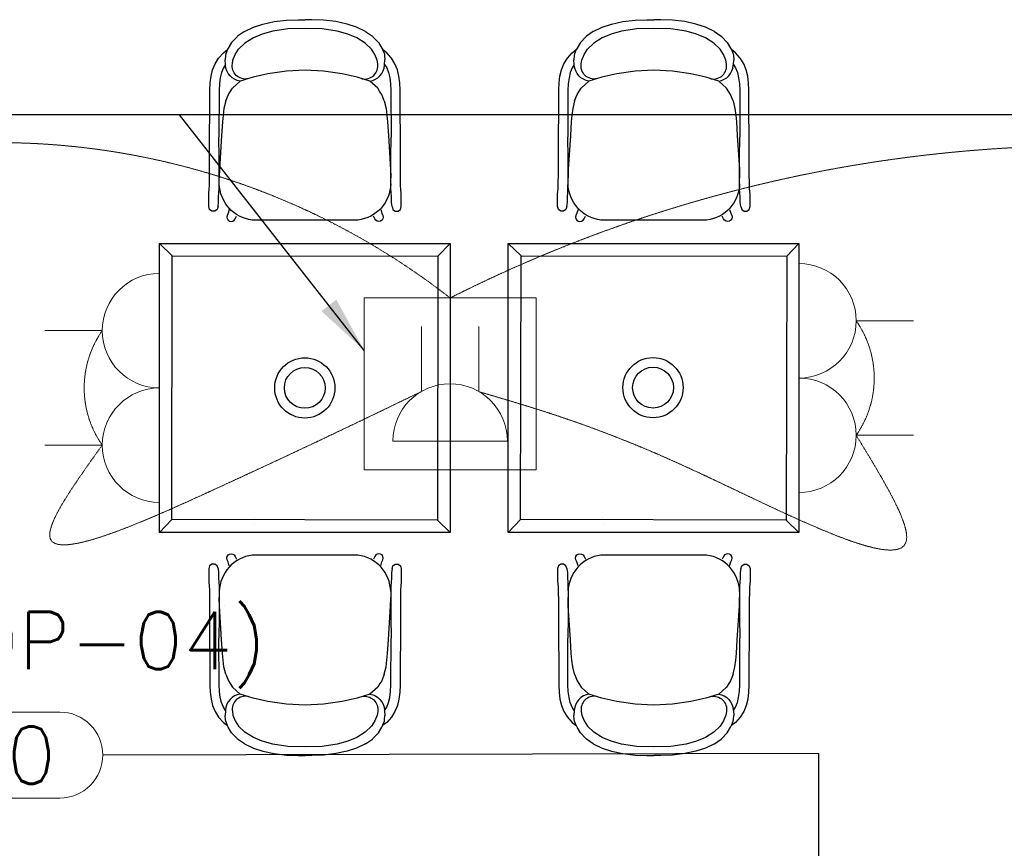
# Model space of a CAD drawing. Header units: millimetres. Extents: x -11575 to 52845, y -36266 to 23021.
# Tile 27 of 184: x 8256 to 10835, y 13865 to 16036. Entities that reach past the tile are written whole.
import ezdxf
from ezdxf.enums import TextEntityAlignment as Align

# ---------------------------------------------------------------- set-up
doc = ezdxf.new("R2010")
doc.units = ezdxf.units.MM
doc.header["$MEASUREMENT"] = 0
doc.linetypes.add('HIDDENX2', pattern=[0.75, 0.5, -0.25])
doc.layers.get('0').update_dxf_attribs({"lineweight": 5})
doc.layers.add('ELEC-SO-LVL-TAG', color=7, linetype='Continuous')
doc.layers.add('GREY SCALE', color=9, linetype='Continuous', true_color=0x808080)
for name, color, linetype, lineweight, true_color in [('GREYSCALE', 9, 'Continuous', 0, 0x808080), ('M-MEP-ELPR-CKT', 7, 'HIDDENX2', 20, 0x960000), ('M-MEP-ELPR-SOCKET', 5, 'Continuous', 20, 0x0000ff)]:
    doc.layers.add(name, color=color, linetype=linetype, lineweight=lineweight, true_color=true_color)
doc.layers.add('M-MEP-ELLG-TEXT', color=7, linetype='Continuous', lineweight=20)
doc.styles.add('Oswald Light', font='txt')
doc.styles.add('ROMANS-100', font='romans.shx')
doc.styles.get("Standard").update_dxf_attribs({"font": 'romans.shx'})
doc.dimstyles.new('MDS-50', dxfattribs={"dimtxt": 100, "dimasz": 100, "dimexe": 50, "dimexo": 50, "dimgap": 25, "dimtad": 1, "dimdec": 0, "dimtxsty": 'Oswald Light', "dimcen": 0, "dimdle": 1.5875, "dimazin": 0, "dimtfac": 1, "dimtdec": 0, "dimtix": 1, "dimtmove": 0, "dimatfit": 0, "dimfxl": 1, "dimfrac": 2, "dimtolj": 1, "dimarcsym": 0})

# ---------------------------------------------------------------- blocks, each defined once
blk = doc.blocks.new('FLOOR PLAN')
at = {"layer": 'GREYSCALE', "color": 0, "lineweight": -2}
for p, q in [((8813.1, 15920.1), (8813.2, 15920.8)), ((9193.9, 15920.1), (9193.8, 15920.8)), ((9726.8, 15920.1), (9727, 15920.8)), ((10107.6, 15920.1), (10107.5, 15920.8)), ((8793.6, 15908.1), (8793.6, 15908.2)), ((9003.5, 15903.8), (9003.5, 15903.8)), ((9213.4, 15908.1), (9213.4, 15908.2)), ((9707.4, 15908.1), (9707.4, 15908.2)), ((9917.3, 15903.8), (9917.2, 15903.8)), ((10127.1, 15908.1), (10127.1, 15908.2)), ((8793.4, 15642.8), (8793.4, 15642.9)), ((9213.6, 15642.8), (9213.6, 15642.9)), ((9707.2, 15642.8), (9707.2, 15642.9)), ((10127.3, 15642.8), (10127.3, 15642.9)), ((8622.3, 15449.9), (8655.7, 15417.8)), ((9383.6, 15449.9), (9351.5, 15416.5)), ((9536, 15449.9), (9569.5, 15417.8)), ((10297.4, 15449.9), (10265.3, 15416.5)), ((8870.1, 14730.9), (8870.1, 14730.6)), ((9783.8, 14730.9), (9783.8, 14730.6)), ((8622.3, 14693), (8654.4, 14726.4)), ((8870.5, 14713.1), (8870.5, 14712.8)), ((9383.6, 14693), (9350.1, 14725.1)), ((9536, 14693), (9568.1, 14726.4)), ((9784.2, 14713.1), (9784.2, 14712.8)), ((10297.4, 14693), (10263.9, 14725.1)), ((8793.4, 14501.4), (8793.4, 14501.4)), ((9213.6, 14501.4), (9213.6, 14501.4)), ((9707.2, 14501.4), (9707.2, 14501.4)), ((10127.3, 14501.4), (10127.3, 14501.4)), ((9003.5, 14240.4), (9003.5, 14240.4)), ((9917.3, 14240.4), (9917.2, 14240.4)), ((8793.6, 14236.1), (8793.6, 14236.1)), ((8813.1, 14224.2), (8813.2, 14223.4)), ((9193.9, 14224.2), (9193.8, 14223.4)), ((9213.4, 14236.1), (9213.4, 14236.1)), ((9707.4, 14236.1), (9707.4, 14236.1)), ((9726.8, 14224.2), (9727, 14223.4)), ((10107.6, 14224.2), (10107.5, 14223.4)), ((10127.1, 14236.1), (10127.1, 14236.1))]:
    blk.add_line(p, q, dxfattribs=at)
for points in [[(8844.8, 16005.3), (8868.4, 16016.7), (8893, 16024.7), (8922.4, 16031.1), (8954.7, 16034.9), (8985.5, 16036.1), (9003.5, 16035.9)], [(9162.2, 16005.3), (9138.6, 16016.7), (9114, 16024.7), (9084.5, 16031.1), (9052.3, 16034.9), (9021.5, 16036.1), (9003.5, 16035.9)], [(9758.5, 16005.3), (9782.2, 16016.7), (9806.7, 16024.7), (9836.2, 16031.1), (9868.4, 16034.9), (9899.3, 16036.1), (9917.2, 16035.9)], [(10076, 16005.3), (10052.3, 16016.7), (10027.7, 16024.7), (9998.3, 16031.1), (9966.1, 16034.9), (9935.2, 16036.1), (9917.3, 16035.9)], [(8844.8, 16005.3), (8827, 15992.7), (8825.6, 15991.1), (8811.1, 15976.6), (8802.5, 15961.6), (8800.7, 15958.6), (8800.3, 15957.6), (8795.7, 15946.3), (8795.1, 15941.9), (8794, 15930.8)], [(9115.6, 15998.6), (9087.9, 16005.9), (9048.2, 16012.1), (9003.5, 16013.3), (8958.8, 16012.1), (8919.1, 16005.9), (8891.4, 15998.6), (8868.1, 15988.7), (8845.9, 15974.8)], [(9162.2, 16005.3), (9180, 15992.7), (9181.4, 15991.1), (9195.9, 15976.6), (9204.5, 15961.6), (9206.3, 15958.6), (9206.7, 15957.6), (9211.3, 15946.3), (9211.9, 15941.9), (9213, 15930.8)], [(9758.5, 16005.3), (9740.8, 15992.7), (9739.4, 15991.1), (9724.9, 15976.6), (9716.3, 15961.6), (9714.5, 15958.6), (9714.1, 15957.6), (9709.5, 15946.3), (9708.9, 15941.9), (9707.8, 15930.8)], [(10029.3, 15998.6), (10001.6, 16005.9), (9961.9, 16012.1), (9917.2, 16013.3), (9872.6, 16012.1), (9832.9, 16005.9), (9805.1, 15998.6), (9781.8, 15988.7), (9759.7, 15974.8)], [(10076, 16005.3), (10093.7, 15992.7), (10095.1, 15991.1), (10109.6, 15976.6), (10118.2, 15961.6), (10120, 15958.6), (10120.4, 15957.6), (10125, 15946.3), (10125.6, 15941.9), (10126.7, 15930.8)], [(8775.6, 15546.3), (8773.3, 15539.1), (8767.2, 15534.7), (8759.7, 15534.7), (8753.6, 15539.1), (8751.3, 15546.3), (8751.3, 15546.5), (8751.3, 15546.7), (8751.3, 15566.3), (8751.5, 15578.8), (8752.8, 15594.2), (8753.2, 15599.5), (8753.3, 15610.1), (8753.4, 15628.5), (8753.4, 15674), (8754.2, 15851.6), (8755.2, 15870.3), (8757.4, 15888), (8761.5, 15904.8), (8767.9, 15920.7), (8777.2, 15935.6), (8789.6, 15949.2), (8800.3, 15957.6)], [(9231.4, 15546.3), (9233.7, 15539.1), (9239.8, 15534.7), (9247.3, 15534.7), (9253.4, 15539.1), (9255.7, 15546.3), (9255.7, 15546.5), (9255.7, 15546.7), (9255.7, 15566.3), (9255.5, 15578.8), (9254.2, 15594.2), (9253.8, 15599.5), (9253.7, 15610.1), (9253.6, 15628.5), (9253.6, 15674), (9252.8, 15851.6), (9251.8, 15870.3), (9249.6, 15888), (9245.5, 15904.8), (9239.1, 15920.7), (9229.8, 15935.6), (9217.4, 15949.2), (9206.7, 15957.6)], [(9689.4, 15546.3), (9687, 15539.1), (9680.9, 15534.7), (9673.4, 15534.7), (9667.3, 15539.1), (9665, 15546.3), (9665, 15546.5), (9665, 15546.7), (9665, 15566.3), (9665.3, 15578.8), (9666.6, 15594.2), (9666.9, 15599.5), (9667, 15610.1), (9667.1, 15628.5), (9667.2, 15674), (9668, 15851.6), (9668.9, 15870.3), (9671.2, 15888), (9675.2, 15904.8), (9681.6, 15920.7), (9690.9, 15935.6), (9703.3, 15949.2), (9714.1, 15957.6)], [(10145.1, 15546.3), (10147.4, 15539.1), (10153.5, 15534.7), (10161, 15534.7), (10167.1, 15539.1), (10169.5, 15546.3), (10169.5, 15546.5), (10169.5, 15546.7), (10169.5, 15566.3), (10169.2, 15578.8), (10167.9, 15594.2), (10167.5, 15599.5), (10167.5, 15610.1), (10167.4, 15628.5), (10167.3, 15674), (10166.5, 15851.6), (10165.5, 15870.3), (10163.3, 15888), (10159.2, 15904.8), (10152.8, 15920.7), (10143.6, 15935.6), (10131.1, 15949.2), (10120.4, 15957.6)], [(8795.1, 15918.4), (8789.6, 15909.7), (8784.7, 15897.4), (8781.4, 15883.6), (8779.5, 15868.2), (8778.6, 15850.9), (8778, 15728.7)], [(9211.9, 15918.4), (9217.4, 15909.7), (9222.3, 15897.4), (9225.6, 15883.6), (9227.5, 15868.2), (9228.4, 15850.9), (9229, 15728.7)], [(9708.8, 15918.4), (9703.4, 15909.7), (9698.4, 15897.4), (9695.1, 15883.6), (9693.2, 15868.2), (9692.3, 15850.9), (9691.8, 15728.7)], [(10125.7, 15918.4), (10131.1, 15909.7), (10136, 15897.4), (10139.3, 15883.6), (10141.3, 15868.2), (10142.2, 15850.9), (10142.7, 15728.7)], [(9173.3, 15875), (9139.7, 15885.5), (9100.8, 15894.5), (9052.2, 15901.5), (9003.5, 15903.8), (9003.5, 15903.8), (8954.8, 15901.5), (8906.2, 15894.5), (8867.3, 15885.5), (8833.7, 15875)], [(10087.1, 15875), (10053.4, 15885.5), (10014.5, 15894.5), (9966, 15901.5), (9917.3, 15903.8), (9917.2, 15903.8), (9868.5, 15901.5), (9820, 15894.5), (9781, 15885.5), (9747.4, 15875)], [(8795.9, 15823.2), (8791.1, 15803.2), (8788.8, 15785.9), (8787.3, 15768.6), (8785, 15732.5), (8779.3, 15643.5), (8778.8, 15625.6), (8778.8, 15625.1), (8778.9, 15622.2)], [(9211.1, 15823.2), (9215.9, 15803.2), (9218.2, 15785.9), (9219.7, 15768.6), (9222, 15732.5), (9227.7, 15643.5), (9228.2, 15625.6), (9228.2, 15625.1), (9228.1, 15622.2)], [(9709.6, 15823.2), (9704.9, 15803.2), (9702.5, 15785.9), (9701.1, 15768.6), (9698.7, 15732.5), (9693, 15643.5), (9692.5, 15625.6), (9692.5, 15625.1), (9692.7, 15622.2)], [(10124.9, 15823.2), (10129.6, 15803.2), (10131.9, 15785.9), (10133.4, 15768.6), (10135.7, 15732.5), (10141.4, 15643.5), (10141.9, 15625.6), (10141.9, 15625.1), (10141.8, 15622.2)], [(8775.6, 15546.3), (8777, 15557.4), (8777, 15560.4), (8777.2, 15572.6), (8778, 15581.2), (8778.7, 15594.6), (8778.7, 15599.4), (8778.8, 15609.9), (8778.9, 15628.4), (8778.9, 15673.9), (8778, 15728.7)], [(9231.4, 15546.3), (9230, 15557.4), (9230, 15560.4), (9229.8, 15572.6), (9229, 15581.2), (9228.3, 15594.6), (9228.3, 15599.4), (9228.2, 15609.9), (9228.1, 15628.4), (9228.1, 15673.9), (9229, 15728.7)], [(9689.4, 15546.3), (9690.7, 15557.4), (9690.8, 15560.4), (9691, 15572.6), (9691.7, 15581.2), (9692.4, 15594.6), (9692.4, 15599.4), (9692.5, 15609.9), (9692.6, 15628.4), (9692.7, 15673.9), (9691.8, 15728.7)], [(10145.1, 15546.3), (10143.7, 15557.4), (10143.7, 15560.4), (10143.5, 15572.6), (10142.8, 15581.2), (10142.1, 15594.6), (10142, 15599.4), (10142, 15609.9), (10141.9, 15628.4), (10141.8, 15673.9), (10142.7, 15728.7)], [(8805.1, 15539), (8801.9, 15529), (8799.3, 15523.3), (8799.3, 15523.2), (8798.4, 15518.7), (8799.3, 15514.3), (8801.8, 15510.6), (8805.5, 15508.1), (8809.9, 15507.2), (8814.4, 15508.1), (8818.1, 15510.6), (8820.6, 15514.3), (8820.7, 15514.5), (8824.1, 15521.5)], [(9201.9, 15539), (9205.1, 15529), (9207.7, 15523.3), (9207.7, 15523.2), (9208.6, 15518.7), (9207.7, 15514.3), (9205.2, 15510.6), (9201.5, 15508.1), (9197, 15507.2), (9192.6, 15508.1), (9188.9, 15510.6), (9186.4, 15514.3), (9186.3, 15514.5), (9182.8, 15521.5)], [(9718.9, 15539), (9715.7, 15529), (9713.1, 15523.3), (9713, 15523.2), (9712.1, 15518.7), (9713, 15514.3), (9715.5, 15510.6), (9719.3, 15508.1), (9723.7, 15507.2), (9728.1, 15508.1), (9731.9, 15510.6), (9734.4, 15514.3), (9734.4, 15514.5), (9737.9, 15521.5)], [(10115.6, 15539), (10118.8, 15529), (10121.4, 15523.3), (10121.5, 15523.2), (10122.4, 15518.7), (10121.5, 15514.3), (10119, 15510.6), (10115.2, 15508.1), (10110.8, 15507.2), (10106.4, 15508.1), (10102.6, 15510.6), (10100.1, 15514.3), (10100, 15514.5), (10096.6, 15521.5)], [(8805.1, 14605.2), (8801.9, 14615.3), (8799.3, 14621), (8799.3, 14621.1), (8798.4, 14625.5), (8799.3, 14629.9), (8801.8, 14633.7), (8805.5, 14636.2), (8809.9, 14637.1), (8814.4, 14636.2), (8818.1, 14633.7), (8820.6, 14629.9), (8820.7, 14629.8), (8824.1, 14622.8)], [(9201.9, 14605.2), (9205.1, 14615.3), (9207.7, 14621), (9207.7, 14621.1), (9208.6, 14625.5), (9207.7, 14629.9), (9205.2, 14633.7), (9201.5, 14636.2), (9197, 14637.1), (9192.6, 14636.2), (9188.9, 14633.7), (9186.4, 14629.9), (9186.3, 14629.8), (9182.8, 14622.8)], [(9718.9, 14605.2), (9715.7, 14615.3), (9713.1, 14621), (9713, 14621.1), (9712.1, 14625.5), (9713, 14629.9), (9715.5, 14633.7), (9719.3, 14636.2), (9723.7, 14637.1), (9728.1, 14636.2), (9731.9, 14633.7), (9734.4, 14629.9), (9734.4, 14629.8), (9737.9, 14622.8)], [(10115.6, 14605.2), (10118.8, 14615.3), (10121.4, 14621), (10121.5, 14621.1), (10122.4, 14625.5), (10121.5, 14629.9), (10119, 14633.7), (10115.2, 14636.2), (10110.8, 14637.1), (10106.4, 14636.2), (10102.6, 14633.7), (10100.1, 14629.9), (10100, 14629.8), (10096.6, 14622.8)], [(8775.6, 14598), (8773.3, 14605.1), (8767.2, 14609.6), (8759.7, 14609.6), (8753.6, 14605.1), (8751.3, 14598), (8751.3, 14597.8), (8751.3, 14597.6), (8751.3, 14577.9), (8751.5, 14565.4), (8752.8, 14550), (8753.2, 14544.8), (8753.3, 14534.2), (8753.4, 14515.8), (8753.4, 14470.3), (8754.2, 14292.6), (8755.2, 14273.9), (8757.4, 14256.3), (8761.5, 14239.5), (8767.9, 14223.6), (8777.2, 14208.7), (8789.6, 14195.1), (8800.3, 14186.6)], [(9231.4, 14598), (9233.7, 14605.1), (9239.8, 14609.6), (9247.3, 14609.6), (9253.4, 14605.1), (9255.7, 14598), (9255.7, 14597.8), (9255.7, 14597.6), (9255.7, 14577.9), (9255.5, 14565.4), (9254.2, 14550), (9253.8, 14544.8), (9253.7, 14534.2), (9253.6, 14515.8), (9253.6, 14470.3), (9252.8, 14292.6), (9251.8, 14273.9), (9249.6, 14256.3), (9245.5, 14239.5), (9239.1, 14223.6), (9229.8, 14208.7), (9217.4, 14195.1), (9206.7, 14186.6)], [(9689.4, 14598), (9687, 14605.1), (9680.9, 14609.6), (9673.4, 14609.6), (9667.3, 14605.1), (9665, 14598), (9665, 14597.8), (9665, 14597.6), (9665, 14577.9), (9665.3, 14565.4), (9666.6, 14550), (9666.9, 14544.8), (9667, 14534.2), (9667.1, 14515.8), (9667.2, 14470.3), (9668, 14292.6), (9668.9, 14273.9), (9671.2, 14256.3), (9675.2, 14239.5), (9681.6, 14223.6), (9690.9, 14208.7), (9703.3, 14195.1), (9714.1, 14186.6)], [(10145.1, 14598), (10147.4, 14605.1), (10153.5, 14609.6), (10161, 14609.6), (10167.1, 14605.1), (10169.5, 14598), (10169.5, 14597.8), (10169.5, 14597.6), (10169.5, 14577.9), (10169.2, 14565.4), (10167.9, 14550), (10167.5, 14544.8), (10167.5, 14534.2), (10167.4, 14515.8), (10167.3, 14470.3), (10166.5, 14292.6), (10165.5, 14273.9), (10163.3, 14256.3), (10159.2, 14239.5), (10152.8, 14223.6), (10143.6, 14208.7), (10131.1, 14195.1), (10120.4, 14186.6)], [(8775.6, 14598), (8777, 14586.9), (8777, 14583.9), (8777.2, 14571.7), (8778, 14563), (8778.7, 14549.6), (8778.7, 14544.8), (8778.8, 14534.3), (8778.9, 14515.9), (8778.9, 14470.4), (8778, 14415.5)], [(9231.4, 14598), (9230, 14586.9), (9230, 14583.9), (9229.8, 14571.7), (9229, 14563), (9228.3, 14549.6), (9228.3, 14544.8), (9228.2, 14534.3), (9228.1, 14515.9), (9228.1, 14470.4), (9229, 14415.5)], [(9689.4, 14598), (9690.7, 14586.9), (9690.8, 14583.9), (9691, 14571.7), (9691.7, 14563), (9692.4, 14549.6), (9692.4, 14544.8), (9692.5, 14534.3), (9692.6, 14515.9), (9692.7, 14470.4), (9691.8, 14415.5)], [(10145.1, 14598), (10143.7, 14586.9), (10143.7, 14583.9), (10143.5, 14571.7), (10142.8, 14563), (10142.1, 14549.6), (10142, 14544.8), (10142, 14534.3), (10141.9, 14515.9), (10141.8, 14470.4), (10142.7, 14415.5)], [(8795.9, 14321.1), (8791.1, 14341), (8788.8, 14358.3), (8787.3, 14375.6), (8785, 14411.8), (8779.3, 14500.8), (8778.8, 14518.7), (8778.8, 14519.1), (8778.9, 14522)], [(9211.1, 14321.1), (9215.9, 14341), (9218.2, 14358.3), (9219.7, 14375.6), (9222, 14411.8), (9227.7, 14500.8), (9228.2, 14518.7), (9228.2, 14519.1), (9228.1, 14522)], [(9709.6, 14321.1), (9704.9, 14341), (9702.5, 14358.3), (9701.1, 14375.6), (9698.7, 14411.8), (9693, 14500.8), (9692.5, 14518.7), (9692.5, 14519.1), (9692.7, 14522)], [(10124.9, 14321.1), (10129.6, 14341), (10131.9, 14358.3), (10133.4, 14375.6), (10135.7, 14411.8), (10141.4, 14500.8), (10141.9, 14518.7), (10141.9, 14519.1), (10141.8, 14522)], [(8795.1, 14225.9), (8789.6, 14234.6), (8784.7, 14246.9), (8781.4, 14260.6), (8779.5, 14276.1), (8778.6, 14293.4), (8778, 14415.5)], [(9211.9, 14225.9), (9217.4, 14234.6), (9222.3, 14246.9), (9225.6, 14260.6), (9227.5, 14276.1), (9228.4, 14293.4), (9229, 14415.5)], [(9708.8, 14225.9), (9703.4, 14234.6), (9698.4, 14246.9), (9695.1, 14260.6), (9693.2, 14276.1), (9692.3, 14293.4), (9691.8, 14415.5)], [(10125.7, 14225.9), (10131.1, 14234.6), (10136, 14246.9), (10139.3, 14260.6), (10141.3, 14276.1), (10142.2, 14293.4), (10142.7, 14415.5)], [(9173.3, 14269.2), (9139.7, 14258.8), (9100.8, 14249.8), (9052.2, 14242.8), (9003.5, 14240.4), (9003.5, 14240.4), (8954.8, 14242.8), (8906.2, 14249.8), (8867.3, 14258.8), (8833.7, 14269.2)], [(10087.1, 14269.2), (10053.4, 14258.8), (10014.5, 14249.8), (9966, 14242.8), (9917.3, 14240.4), (9917.2, 14240.4), (9868.5, 14242.8), (9820, 14249.8), (9781, 14258.8), (9747.4, 14269.2)], [(8844.8, 14138.9), (8827, 14151.5), (8825.6, 14153.1), (8811.1, 14167.7), (8802.5, 14182.6), (8800.7, 14185.7), (8800.3, 14186.6), (8795.7, 14198), (8795.1, 14202.4), (8794, 14213.5)], [(9162.2, 14138.9), (9180, 14151.5), (9181.4, 14153.1), (9195.9, 14167.7), (9204.5, 14182.6), (9206.3, 14185.7), (9206.7, 14186.6), (9211.3, 14198), (9211.9, 14202.4), (9213, 14213.5)], [(9758.5, 14138.9), (9740.8, 14151.5), (9739.4, 14153.1), (9724.9, 14167.7), (9716.3, 14182.6), (9714.5, 14185.7), (9714.1, 14186.6), (9709.5, 14198), (9708.9, 14202.4), (9707.8, 14213.5)], [(10076, 14138.9), (10093.7, 14151.5), (10095.1, 14153.1), (10109.6, 14167.7), (10118.2, 14182.6), (10120, 14185.7), (10120.4, 14186.6), (10125, 14198), (10125.6, 14202.4), (10126.7, 14213.5)], [(9115.6, 14145.7), (9087.9, 14138.4), (9048.2, 14132.1), (9003.5, 14130.9), (8958.8, 14132.1), (8919.1, 14138.4), (8891.4, 14145.7), (8868.1, 14155.6), (8845.9, 14169.5)], [(10029.3, 14145.7), (10001.6, 14138.4), (9961.9, 14132.1), (9917.2, 14130.9), (9872.6, 14132.1), (9832.9, 14138.4), (9805.1, 14145.7), (9781.8, 14155.6), (9759.7, 14169.5)], [(8844.8, 14138.9), (8868.4, 14127.6), (8893, 14119.6), (8922.4, 14113.2), (8954.7, 14109.3), (8985.5, 14108.1), (9003.5, 14108.3)], [(9162.2, 14138.9), (9138.6, 14127.6), (9114, 14119.6), (9084.5, 14113.2), (9052.3, 14109.3), (9021.5, 14108.1), (9003.5, 14108.3)], [(9758.5, 14138.9), (9782.2, 14127.6), (9806.7, 14119.6), (9836.2, 14113.2), (9868.4, 14109.3), (9899.3, 14108.1), (9917.2, 14108.3)], [(10076, 14138.9), (10052.3, 14127.6), (10027.7, 14119.6), (9998.3, 14113.2), (9966.1, 14109.3), (9935.2, 14108.1), (9917.3, 14108.3)]]:
    blk.add_lwpolyline(points, dxfattribs=at)
for points in [[(9152.7, 15881.4, 0.526709), (9193.8, 15920.8), (9192.4, 15930.5), (9186.4, 15945.3), (9177.6, 15958.7), (9161.1, 15974.8), (9138.9, 15988.7), (9115.6, 15998.6)], [(10066.4, 15881.4, 0.526709), (10107.5, 15920.8), (10106.2, 15930.5), (10100.1, 15945.3), (10091.3, 15958.7), (10074.8, 15974.8), (10052.6, 15988.7), (10029.3, 15998.6)], [(8854.3, 15881.4, -0.526709), (8813.2, 15920.8), (8814.6, 15930.5), (8820.6, 15945.3), (8829.4, 15958.7), (8845.9, 15974.8)], [(9768.1, 15881.4, -0.526709), (9727, 15920.8), (9728.3, 15930.5), (9734.4, 15945.3), (9743.2, 15958.7), (9759.7, 15974.8)], [(8795.9, 15823.2), (8802.7, 15840.5), (8807.1, 15847.3), (8813.1, 15856.7), (8833.7, 15875, -0.349179), (8795.2, 15916.8), (8795.1, 15918.4), (8794, 15930.8)], [(9211.1, 15823.2), (9204.3, 15840.5), (9199.9, 15847.3), (9193.9, 15856.7), (9173.3, 15875, 0.349179), (9211.8, 15916.8), (9211.9, 15918.4), (9213, 15930.8)], [(9709.6, 15823.2), (9716.4, 15840.5), (9720.8, 15847.3), (9726.8, 15856.7), (9747.4, 15875, -0.349179), (9708.9, 15916.8), (9708.8, 15918.4), (9707.8, 15930.8)], [(10124.9, 15823.2), (10118, 15840.5), (10113.7, 15847.3), (10107.7, 15856.7), (10087.1, 15875, 0.349179), (10125.5, 15916.8), (10125.7, 15918.4), (10126.7, 15930.8)], [(9228.2, 15606.3, -0.369238), (9141.9, 15511), (8865.1, 15511, -0.369238), (8778.8, 15606.3)], [(10142, 15606.3, -0.369238), (10055.6, 15511), (9778.8, 15511, -0.369238), (9692.5, 15606.3)], [(9228.2, 14537.9, 0.369238), (9141.9, 14633.2), (8865.1, 14633.2, 0.369238), (8778.8, 14537.9)], [(10142, 14537.9, 0.369238), (10055.6, 14633.2), (9778.8, 14633.2, 0.369238), (9692.5, 14537.9)], [(8795.9, 14321.1), (8802.7, 14303.8), (8807.1, 14297), (8813.1, 14287.6), (8833.7, 14269.2, 0.349179), (8795.2, 14227.4), (8795.1, 14225.9), (8794, 14213.5)], [(9211.1, 14321.1), (9204.3, 14303.8), (9199.9, 14297), (9193.9, 14287.6), (9173.3, 14269.2, -0.349179), (9211.8, 14227.4), (9211.9, 14225.9), (9213, 14213.5)], [(9709.6, 14321.1), (9716.4, 14303.8), (9720.8, 14297), (9726.8, 14287.6), (9747.4, 14269.2, 0.349179), (9708.9, 14227.4), (9708.8, 14225.9), (9707.8, 14213.5)], [(10124.9, 14321.1), (10118, 14303.8), (10113.7, 14297), (10107.7, 14287.6), (10087.1, 14269.2, -0.349179), (10125.5, 14227.4), (10125.7, 14225.9), (10126.7, 14213.5)], [(8854.3, 14262.8, 0.526709), (8813.2, 14223.4), (8814.6, 14213.7), (8820.6, 14198.9), (8829.4, 14185.6), (8845.9, 14169.5)], [(9152.7, 14262.8, -0.526709), (9193.8, 14223.4), (9192.4, 14213.7), (9186.4, 14198.9), (9177.6, 14185.6), (9161.1, 14169.5), (9138.9, 14155.6), (9115.6, 14145.7)], [(9768.1, 14262.8, 0.526709), (9727, 14223.4), (9728.3, 14213.7), (9734.4, 14198.9), (9743.2, 14185.6), (9759.7, 14169.5)], [(10066.4, 14262.8, -0.526709), (10107.5, 14223.4), (10106.2, 14213.7), (10100.1, 14198.9), (10091.3, 14185.6), (10074.8, 14169.5), (10052.6, 14155.6), (10029.3, 14145.7)]]:
    blk.add_lwpolyline(points, format="xyb", dxfattribs=at)
at = {"layer": 'GREYSCALE', "color": 0, "lineweight": -2, "ltscale": 3}
for points in [[(9383.6, 14693), (8622.3, 14693), (8622.3, 15449.9), (9383.6, 15449.9)], [(10297.4, 14693), (9536, 14693), (9536, 15449.9), (10297.4, 15449.9)], [(9350.1, 14725.1), (8654.4, 14726.4), (8655.7, 15417.8), (9351.5, 15416.5)], [(10263.9, 14725.1), (9568.1, 14726.4), (9569.5, 15417.8), (10265.3, 15416.5)]]:
    blk.add_lwpolyline(points, close=True, dxfattribs=at)
at = {"layer": 'GREYSCALE', "color": 0, "lineweight": -2}
for centre, radius in [((9002.9, 15071.4), 78.9), ((9915.1, 15072.1), 78.9), ((9002.9, 15071.4), 53.5), ((9915.1, 15072.1), 53.5)]:
    blk.add_circle(centre, radius, dxfattribs=at)
blk = doc.blocks.new('13A SSSO')
at = {"color": 0}
blk.add_lwpolyline([(0, 100), (0, 200)], dxfattribs=at)
blk.add_lwpolyline([(-100, 0), (100, 0, 1), (-100, 0)], format="xyb", dxfattribs=at)
blk = doc.blocks.new('13A DSSO-FB')
at = {"color": 0}
blk.add_lwpolyline([(-150, 150), (150, 150), (150, -150), (-150, -150)], close=True, dxfattribs=at)
for points in [[(-50, -13.4), (-50, 100)], [(50, -13.4), (50, 100)]]:
    blk.add_lwpolyline(points, dxfattribs=at)
blk.add_lwpolyline([(-100, -100), (100, -100, 1), (-100, -100)], format="xyb", dxfattribs=at)
blk = doc.blocks.new('ELEC-SO-LVL-EQP-TAG')
at = {"color": 0}
blk.add_lwpolyline([(75, 72.5), (1075, 72.5, -0.414214), (1150, -2.5), (1150, -2.5, -0.414214), (1075, -77.5), (75, -77.5, -0.414214), (0, -2.5), (0, -2.5, -0.414214)], format="xyb", close=True, dxfattribs=at)
at = {"color": 0, "insert": (75, -2.5), "char_height": 100, "attachment_point": 4}
blk.add_mtext_dynamic_manual_height_columns('{\\Fromans|c0;SO LVL:}', width=1015.069, gutter_width=1, heights=[0], dxfattribs=at)
at = {"color": 0, "style": 'ROMANS-100'}
for tag, p in [('SO-EQP', (0, 197.5)), ('SO-LVL', (725, -2.5))]:
    blk.add_attdef(tag, text='', height=100, dxfattribs=at).set_placement(p, align=Align.MIDDLE_LEFT)

msp = doc.modelspace()

# ---------------------------------------------------------------- linework, layer by layer
at = {"layer": 'M-MEP-ELPR-CKT', "ltscale": 3}
for centre, radius, start, end in [((8199.9, 13789), 1925, 52.054, 127.0935), ((11057.5, 11996.2), 3709.9, 63.7388, 116.8204), ((10232.8, 15097.2), 261.8, 325.0431, 34.9569), ((8686.8, 15071.4), 261.8, 145.0431, 214.9569)]:
    msp.add_arc(centre, radius, start, end, dxfattribs=at)
for points in [[(8472.3, 14921.4), (8335.7, 14678.3), (8761.6, 14803.5), (9308.6, 15062)], [(10447.4, 14947.2), (10579.2, 14673.7), (9993.4, 14868.4), (9460.1, 15061.1)]]:
    msp.add_spline(points, degree=3, dxfattribs=at)

# ---------------------------------------------------------------- block references
at = {"layer": 'GREY SCALE'}
msp.add_blockref('FLOOR PLAN', (0, 0), dxfattribs=at)
at = {"layer": 'M-MEP-ELLG-TEXT'}
ref = msp.add_blockref('ELEC-SO-LVL-EQP-TAG', (6748.8, 14113.2), dxfattribs=dict(at, xscale=1.5, yscale=1.5, zscale=1.5))
ref.add_attrib('SO-EQP', 'LPDB/R18 (EQP-04)', dxfattribs={"layer": 'ELEC-SO-LVL-TAG', "height": 150, "style": 'ROMANS-100'}).set_placement((6748.8, 14409.4), align=Align.MIDDLE_LEFT)
ref.add_attrib('SO-LVL', '2000', dxfattribs={"layer": 'ELEC-SO-LVL-TAG', "height": 150, "style": 'ROMANS-100'}).set_placement((7836.3, 14109.4), align=Align.MIDDLE_LEFT)
at = {"layer": 'M-MEP-ELPR-SOCKET', "color": 1, "true_color": 0xff0000, "yscale": 1.5, "zscale": 1.5}
for p, xscale, rotation in [((10297.4, 15247.2), -1.5, 270), ((8622.3, 15221.4), 1.5, 90.00000000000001), ((10297.4, 14947.2), -1.5, 270), ((8622.3, 14921.4), 1.5, 90.00000000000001)]:
    msp.add_blockref('13A SSSO', p, dxfattribs=dict(at, xscale=xscale, rotation=rotation))
at = {"layer": 'M-MEP-ELPR-SOCKET', "xscale": 1.5, "yscale": 1.5, "zscale": 1.5}
msp.add_blockref('13A DSSO-FB', (9383.6, 15082.1), dxfattribs=at)

# ---------------------------------------------------------------- leaders
at = {"layer": 'M-MEP-ELLG-TEXT'}
for points in [[(12474, 15098.2), (11956.2, 15787.2), (5804.6, 15787.2)], [(9158.6, 15169.6), (8674.4, 15787.2)], [(10349.9, 12323.1), (10349.9, 14113.2), (8473.8, 14109.4)]]:
    msp.add_leader(points, dimstyle='MDS-50', override={"dimasz": 150, "dimtad": 0}, dxfattribs=at)

doc.saveas('drawing.dxf')
